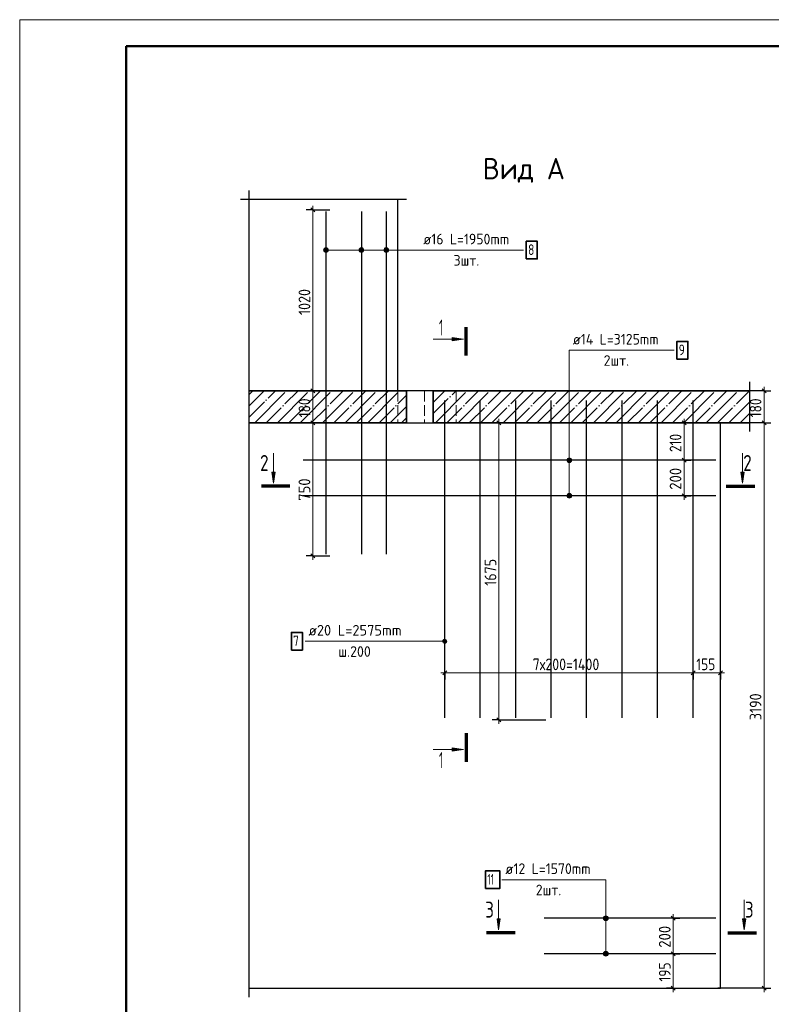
# Model space of a CAD drawing. Header units: millimetres. Extents: x -49773 to 2322955, y -3321 to 58485.
# Tile 92 of 256: x 407570 to 421696, y 39652 to 58163. Entities that reach past the tile are written whole.
import ezdxf

# ---------------------------------------------------------------- set-up
doc = ezdxf.new("R2010")
doc.units = ezdxf.units.MM
for name, pattern in [('______11', [500, 400, -50, 0, -50]), ('______2', [270, 200, -70]), ('______5', [1100, 800, -100, 100, -100])]:
    doc.linetypes.add(name, pattern=pattern)
for name, color, linetype, lineweight in [('Standard', 7, 'Continuous', 25), ('Арм.стержн.горизонт. 2', 202, 'Continuous', 35), ('Перекрытие_ общее', 7, 'Continuous', 35), ('Размерная линия_ общее', 7, 'Continuous', 13), ('Стена_ общее', 7, 'Continuous', 35)]:
    doc.layers.add(name, color=color, linetype=linetype, lineweight=lineweight)
doc.layers.add('Арм.стержн. вертикальными 2', color=7, linetype='Continuous', lineweight=35, true_color=0x006e00)
doc.styles.add('ISOCPEUR', font='txt')

msp = doc.modelspace()

# ---------------------------------------------------------------- hatches: boundary and pattern name
at = {"layer": 'Standard', "linetype": 'Continuous', "lineweight": 13, "transparency": 33554687}
for points in [[(415699, 52187.2), (415909, 52157.2), (415699, 52127.2)], [(412369.9, 49657.2), (412339.9, 49447.2), (412309.9, 49657.2)], [(421185.1, 49657.2), (421155.1, 49447.2), (421125.1, 49657.2)], [(415699, 44472), (415909, 44442), (415699, 44412)], [(416601.7, 41259.5), (416571.7, 41049.5), (416541.7, 41259.5)], [(421216.9, 41259.5), (421186.9, 41049.5), (421156.9, 41259.5)]]:
    msp.add_hatch(color=7, dxfattribs=at).paths.add_polyline_path(points, flags=16)
at = {"layer": 'Арм.стержн. вертикальными 2', "linetype": 'Continuous', "lineweight": 13, "transparency": 33554687}
for points in [[(413303, 53793.7), (413303, 53871.1), (413286.8, 53854.9)], [(413325.5, 53787.4), (413325.5, 53877.4), (413303, 53871.1)], [(413325.5, 53787.4), (413303, 53871.1), (413303, 53793.7)], [(413348, 53793.7), (413348, 53871.1), (413325.5, 53877.4)], [(413348, 53793.7), (413325.5, 53877.4), (413325.5, 53787.4)], [(413364.2, 53809.9), (413364.2, 53854.9), (413348, 53871.1)], [(413364.2, 53809.9), (413348, 53871.1), (413348, 53793.7)], [(413969.7, 53793.7), (413969.7, 53871.1), (413953.5, 53854.9)], [(413992.2, 53787.4), (413992.2, 53877.4), (413969.7, 53871.1)], [(413992.2, 53787.4), (413969.7, 53871.1), (413969.7, 53793.7)], [(414014.7, 53793.7), (414014.7, 53871.1), (413992.2, 53877.4)], [(414014.7, 53793.7), (413992.2, 53877.4), (413992.2, 53787.4)], [(414030.9, 53809.9), (414030.9, 53854.9), (414014.7, 53871.1)], [(414030.9, 53809.9), (414014.7, 53871.1), (414014.7, 53793.7)], [(414436.4, 53793.7), (414436.4, 53871.1), (414420.2, 53854.9)], [(414458.9, 53787.4), (414458.9, 53877.4), (414436.4, 53871.1)], [(414458.9, 53787.4), (414436.4, 53871.1), (414436.4, 53793.7)], [(414481.4, 53793.7), (414481.4, 53871.1), (414458.9, 53877.4)], [(414481.4, 53793.7), (414458.9, 53877.4), (414458.9, 53787.4)], [(414497.6, 53809.9), (414497.6, 53854.9), (414481.4, 53871.1)], [(414497.6, 53809.9), (414481.4, 53871.1), (414481.4, 53793.7)], [(413286.8, 53809.9), (413286.8, 53854.9), (413280.5, 53832.4)], [(413303, 53793.7), (413286.8, 53854.9), (413286.8, 53809.9)], [(413364.2, 53854.9), (413364.2, 53809.9), (413370.5, 53832.4)], [(413953.5, 53809.9), (413953.5, 53854.9), (413947.2, 53832.4)], [(413969.7, 53793.7), (413953.5, 53854.9), (413953.5, 53809.9)], [(414030.9, 53854.9), (414030.9, 53809.9), (414037.2, 53832.4)], [(414420.2, 53809.9), (414420.2, 53854.9), (414413.8, 53832.4)], [(414436.4, 53793.7), (414420.2, 53854.9), (414420.2, 53809.9)], [(414497.6, 53854.9), (414497.6, 53809.9), (414503.9, 53832.4)], [(415526.6, 46458.9), (415526.6, 46496.4), (415521.4, 46477.6)], [(415526.6, 46496.4), (415540.1, 46445.4), (415540.1, 46509.9)], [(415526.6, 46496.4), (415526.6, 46458.9), (415540.1, 46445.4)], [(415540.1, 46509.9), (415558.9, 46440.1), (415558.9, 46515.1)], [(415540.1, 46509.9), (415540.1, 46445.4), (415558.9, 46440.1)], [(415558.9, 46515.1), (415558.9, 46440.1), (415577.6, 46445.4)], [(415558.9, 46515.1), (415577.6, 46445.4), (415577.6, 46509.9)], [(415577.6, 46509.9), (415577.6, 46445.4), (415591.1, 46458.9)], [(415577.6, 46509.9), (415591.1, 46458.9), (415591.1, 46496.4)], [(415591.1, 46496.4), (415591.1, 46458.9), (415596.4, 46477.6)]]:
    msp.add_hatch(color=7, dxfattribs=at).paths.add_polyline_path(points)
at = {"layer": 'Арм.стержн.горизонт. 2', "linetype": 'Continuous', "lineweight": 13, "transparency": 33554687}
for points in [[(417937.7, 49902.1), (417860.3, 49902.1), (417854, 49879.6)], [(417937.7, 49902.1), (417854, 49879.6), (417944, 49879.6)], [(417944, 49879.6), (417854, 49879.6), (417860.3, 49857.1)], [(417921.5, 49918.3), (417876.5, 49918.3), (417860.3, 49902.1)], [(417921.5, 49918.3), (417860.3, 49902.1), (417937.7, 49902.1)], [(417944, 49879.6), (417860.3, 49857.1), (417937.7, 49857.1)], [(417937.7, 49857.1), (417860.3, 49857.1), (417876.5, 49840.9)], [(417876.5, 49918.3), (417921.5, 49918.3), (417899, 49924.6)], [(417937.7, 49857.1), (417876.5, 49840.9), (417921.5, 49840.9)], [(417921.5, 49840.9), (417876.5, 49840.9), (417899, 49834.6)], [(417921.5, 49251.7), (417876.5, 49251.7), (417860.3, 49235.5)], [(417921.5, 49251.7), (417860.3, 49235.5), (417937.7, 49235.5)], [(417876.5, 49251.7), (417921.5, 49251.7), (417899, 49258)], [(417937.7, 49235.5), (417860.3, 49235.5), (417854, 49212.9)], [(417937.7, 49235.5), (417854, 49212.9), (417944, 49212.9)], [(417944, 49212.9), (417854, 49212.9), (417860.3, 49190.4)], [(417944, 49212.9), (417860.3, 49190.4), (417937.7, 49190.4)], [(417937.7, 49190.4), (417860.3, 49190.4), (417876.5, 49174.3)], [(417937.7, 49190.4), (417876.5, 49174.3), (417921.5, 49174.3)], [(417921.5, 49174.3), (417876.5, 49174.3), (417899, 49168)], [(418624.9, 41291.9), (418547.5, 41291.9), (418541.2, 41269.4)], [(418624.9, 41291.9), (418541.2, 41269.4), (418631.2, 41269.4)], [(418608.7, 41308.1), (418563.7, 41308.1), (418547.5, 41291.9)], [(418608.7, 41308.1), (418547.5, 41291.9), (418624.9, 41291.9)], [(418563.7, 41308.1), (418608.7, 41308.1), (418586.2, 41314.4)], [(418631.2, 41269.4), (418541.2, 41269.4), (418547.5, 41246.9)], [(418631.2, 41269.4), (418547.5, 41246.9), (418624.9, 41246.9)], [(418624.9, 41246.9), (418547.5, 41246.9), (418563.7, 41230.7)], [(418624.9, 41246.9), (418563.7, 41230.7), (418608.7, 41230.7)], [(418608.7, 41230.7), (418563.7, 41230.7), (418586.2, 41224.4)], [(418624.9, 40625.2), (418547.5, 40625.2), (418541.2, 40602.7)], [(418624.9, 40625.2), (418541.2, 40602.7), (418631.2, 40602.7)], [(418631.2, 40602.7), (418541.2, 40602.7), (418547.5, 40580.2)], [(418608.7, 40641.4), (418563.7, 40641.4), (418547.5, 40625.2)], [(418608.7, 40641.4), (418547.5, 40625.2), (418624.9, 40625.2)], [(418631.2, 40602.7), (418547.5, 40580.2), (418624.9, 40580.2)], [(418624.9, 40580.2), (418547.5, 40580.2), (418563.7, 40564)], [(418563.7, 40641.4), (418608.7, 40641.4), (418586.2, 40647.7)], [(418624.9, 40580.2), (418563.7, 40564), (418608.7, 40564)], [(418608.7, 40564), (418563.7, 40564), (418586.2, 40557.7)]]:
    msp.add_hatch(color=7, dxfattribs=at).paths.add_polyline_path(points)

# ---------------------------------------------------------------- linework, layer by layer
at = {"layer": 'Standard', "color": 7, "linetype": 'Continuous', "lineweight": 25, "transparency": 33554687}
for p, q in [((411884.9, 51019.4), (411884.9, 54952.7)), ((411718.2, 54786.1), (414842.2, 54786.1)), ((411884.9, 50419.4), (411884.9, 51352.7)), ((421284.9, 51352.7), (421284.9, 50419.4)), ((411884.9, 39786.1), (411884.9, 50752.7))]:
    msp.add_line(p, q, dxfattribs=at)
at = {"layer": 'Standard', "color": 7, "linetype": 'Continuous', "lineweight": 70, "transparency": 33554687}
for p, q in [((415962.3, 51849.6), (415962.3, 52385.6)), ((412647.5, 49393.9), (412111.5, 49393.9)), ((420847.5, 49393.9), (421383.5, 49393.9)), ((415962.3, 44749.6), (415962.3, 44213.6)), ((416879.3, 40996.2), (416343.3, 40996.2)), ((420879.3, 40996.2), (421415.3, 40996.2))]:
    msp.add_line(p, q, dxfattribs=at)
at = {"layer": 'Standard', "color": 7, "linetype": 'Continuous', "lineweight": 13, "transparency": 33554687}
for p, q in [((415909, 52157.2), (415343.7, 52157.2)), ((415699, 52157.2), (415684, 52157.2)), ((415699, 52127.2), (415699, 52187.2)), ((415699, 52187.2), (415909, 52157.2)), ((415909, 52157.2), (415699, 52127.2)), ((415909, 52157.2), (415909, 52157.2)), ((415909, 52157.2), (415909, 52157.2)), ((415909, 52157.2), (415909, 52157.2)), ((412339.9, 49447.2), (412339.9, 50012.6)), ((421155.1, 49447.2), (421155.1, 50012.6)), ((412339.9, 49447.2), (412309.9, 49657.2)), ((412309.9, 49657.2), (412369.9, 49657.2)), ((412339.9, 49657.2), (412339.9, 49672.2)), ((412369.9, 49657.2), (412339.9, 49447.2)), ((421155.1, 49447.2), (421125.1, 49657.2)), ((421125.1, 49657.2), (421185.1, 49657.2)), ((421155.1, 49657.2), (421155.1, 49672.2)), ((421185.1, 49657.2), (421155.1, 49447.2)), ((412339.9, 49447.2), (412339.9, 49447.2)), ((412339.9, 49447.2), (412339.9, 49447.2)), ((412339.9, 49447.2), (412339.9, 49447.2)), ((421155.1, 49447.2), (421155.1, 49447.2)), ((421155.1, 49447.2), (421155.1, 49447.2)), ((421155.1, 49447.2), (421155.1, 49447.2)), ((415909, 44442), (415343.7, 44442)), ((415699, 44442), (415684, 44442)), ((415699, 44412), (415699, 44472)), ((415699, 44472), (415909, 44442)), ((415909, 44442), (415699, 44412)), ((415909, 44442), (415909, 44442)), ((415909, 44442), (415909, 44442)), ((415909, 44442), (415909, 44442)), ((416571.7, 41049.5), (416571.7, 41614.8)), ((421186.9, 41049.5), (421186.9, 41614.8)), ((416571.7, 41049.5), (416541.7, 41259.5)), ((416541.7, 41259.5), (416601.7, 41259.5)), ((416571.7, 41259.5), (416571.7, 41274.5)), ((416601.7, 41259.5), (416571.7, 41049.5)), ((421186.9, 41049.5), (421156.9, 41259.5)), ((421156.9, 41259.5), (421216.9, 41259.5)), ((421186.9, 41259.5), (421186.9, 41274.5)), ((421216.9, 41259.5), (421186.9, 41049.5)), ((416571.7, 41049.5), (416571.7, 41049.5)), ((416571.7, 41049.5), (416571.7, 41049.5)), ((416571.7, 41049.5), (416571.7, 41049.5)), ((421186.9, 41049.5), (421186.9, 41049.5)), ((421186.9, 41049.5), (421186.9, 41049.5)), ((421186.9, 41049.5), (421186.9, 41049.5))]:
    msp.add_line(p, q, dxfattribs=at)
at = {"layer": 'Standard', "color": 253, "linetype": '______11', "lineweight": 13, "true_color": 0xababab, "transparency": 33554687}
for p, q in [((411884.9, 51117.6), (411953.3, 51186.1)), ((411884.9, 50693.4), (412377.6, 51186.1)), ((412201.9, 50586.1), (412801.9, 51186.1)), ((412626.1, 50586.1), (413226.1, 51186.1)), ((413050.4, 50586.1), (413650.4, 51186.1)), ((413474.7, 50586.1), (414074.7, 51186.1)), ((413898.9, 50586.1), (414498.9, 51186.1)), ((414323.2, 50586.1), (414842.2, 51105.1)), ((415342.2, 51180.8), (415347.4, 51186.1)), ((415342.2, 50756.5), (415771.7, 51186.1)), ((415596, 50586.1), (416196, 51186.1)), ((416020.2, 50586.1), (416620.2, 51186.1)), ((416444.5, 50586.1), (417044.5, 51186.1)), ((416868.8, 50586.1), (417468.8, 51186.1)), ((417293, 50586.1), (417893, 51186.1)), ((417717.3, 50586.1), (418317.3, 51186.1)), ((418141.6, 50586.1), (418741.6, 51186.1)), ((418565.8, 50586.1), (419165.8, 51186.1)), ((418990.1, 50586.1), (419590.1, 51186.1)), ((419414.3, 50586.1), (420014.4, 51186.1)), ((419838.6, 50586.1), (420438.6, 51186.1)), ((420262.9, 50586.1), (420862.9, 51186.1)), ((420687.1, 50586.1), (421284.9, 51183.8)), ((421111.4, 50586.1), (421284.9, 50759.6)), ((414747.4, 50586.1), (414842.2, 50680.8))]:
    msp.add_line(p, q, dxfattribs=at)
at = {"layer": 'Standard', "color": 253, "linetype": '______5', "lineweight": 13, "true_color": 0xababab, "transparency": 33554687}
for p, q in [((411884.9, 50905.5), (412165.5, 51186.1)), ((411989.7, 50586.1), (412589.7, 51186.1)), ((412414, 50586.1), (413014, 51186.1)), ((412838.3, 50586.1), (413438.3, 51186.1)), ((413262.5, 50586.1), (413862.5, 51186.1)), ((413686.8, 50586.1), (414286.8, 51186.1)), ((414111, 50586.1), (414711, 51186.1)), ((415342.2, 50968.7), (415559.6, 51186.1)), ((415383.8, 50586.1), (415983.8, 51186.1)), ((415808.1, 50586.1), (416408.1, 51186.1)), ((416232.4, 50586.1), (416832.4, 51186.1)), ((416656.6, 50586.1), (417256.6, 51186.1)), ((417080.9, 50586.1), (417680.9, 51186.1)), ((417505.2, 50586.1), (418105.2, 51186.1)), ((417929.4, 50586.1), (418529.4, 51186.1)), ((418353.7, 50586.1), (418953.7, 51186.1)), ((418778, 50586.1), (419378, 51186.1)), ((419202.2, 50586.1), (419802.2, 51186.1)), ((419626.5, 50586.1), (420226.5, 51186.1)), ((420050.7, 50586.1), (420650.7, 51186.1)), ((420475, 50586.1), (421075, 51186.1)), ((420899.3, 50586.1), (421284.9, 50971.7)), ((414535.3, 50586.1), (414842.2, 50892.9))]:
    msp.add_line(p, q, dxfattribs=at)
at = {"layer": 'Standard', "color": 7, "linetype": 'Continuous', "lineweight": 35, "transparency": 33554687}
for p, q in [((414842.2, 51186.1), (411884.9, 51186.1)), ((414842.2, 50586.1), (414842.2, 51186.1)), ((415342.2, 51186.1), (415342.2, 50586.1)), ((421284.9, 51186.1), (415342.2, 51186.1)), ((411884.9, 50586.1), (414842.2, 50586.1)), ((415342.2, 50586.1), (421284.9, 50586.1))]:
    msp.add_line(p, q, dxfattribs=at)
at = {"layer": 'Standard', "color": 7, "linetype": 'Continuous', "lineweight": 13, "transparency": 33554687}
msp.add_lwpolyline([(407569.7, -1236.7), (449569.7, -1236.7), (449569.7, 58163.3), (407569.7, 58163.3), (407569.7, -1236.7)], close=True, dxfattribs=at)
at = {"layer": 'Standard', "color": 7, "linetype": 'Continuous', "lineweight": 50, "transparency": 33554687}
msp.add_lwpolyline([(409569.7, 57663.3), (449069.7, 57663.3), (449069.7, -736.7), (409569.7, -736.7), (409569.7, 57663.3)], close=True, dxfattribs=at)
at = {"layer": 'Арм.стержн. вертикальными 2', "color": 5, "linetype": 'Continuous', "lineweight": 25, "true_color": 0x1c1cff, "transparency": 33554687}
for p, q in [((413325.5, 54559.4), (413325.5, 48112.7)), ((413992.2, 54559.4), (413992.2, 48112.7)), ((414458.9, 54559.4), (414458.9, 48112.7))]:
    msp.add_line(p, q, dxfattribs=at)
at = {"layer": 'Арм.стержн. вертикальными 2', "color": 7, "linetype": 'Continuous', "lineweight": 13, "transparency": 33554687}
for p, q in [((413325.5, 53877.4), (413325.5, 53877.4)), ((413992.2, 53877.4), (413992.2, 53877.4)), ((414458.9, 53877.4), (414458.9, 53877.4)), ((413280.5, 53832.4), (413280.5, 53832.4)), ((415088.1, 53832.4), (413325.5, 53832.4)), ((413325.5, 53787.4), (413325.5, 53787.4)), ((413370.5, 53832.4), (413370.5, 53832.4)), ((413947.2, 53832.4), (413947.2, 53832.4)), ((415088.1, 53832.4), (413992.2, 53832.4)), ((413992.2, 53787.4), (413992.2, 53787.4)), ((414037.2, 53832.4), (414037.2, 53832.4)), ((414413.8, 53832.4), (414413.8, 53832.4)), ((415088.1, 53832.4), (414458.9, 53832.4)), ((414458.9, 53787.4), (414458.9, 53787.4)), ((414503.9, 53832.4), (414503.9, 53832.4)), ((415088.1, 53832.4), (417041.5, 53832.4)), ((412932, 46477.6), (414965.4, 46477.6)), ((414965.4, 46477.6), (415558.9, 46477.6)), ((415521.4, 46477.6), (415521.4, 46477.6)), ((415558.9, 46515.1), (415558.9, 46515.1)), ((415596.4, 46477.6), (415596.4, 46477.6)), ((415558.9, 46440.1), (415558.9, 46440.1))]:
    msp.add_line(p, q, dxfattribs=at)
at = {"layer": 'Арм.стержн. вертикальными 2', "color": 33, "linetype": 'Continuous', "lineweight": 25, "true_color": 0xf0a546, "transparency": 33554687}
for p, q in [((415558.9, 45036.1), (415558.9, 51002.7)), ((416225.5, 45036.1), (416225.5, 51002.7)), ((416892.2, 45036.1), (416892.2, 51002.7)), ((417558.9, 45036.1), (417558.9, 51002.7)), ((418225.5, 45036.1), (418225.5, 51002.7)), ((418892.2, 45036.1), (418892.2, 51002.7)), ((419558.9, 45036.1), (419558.9, 51002.7)), ((420225.5, 45036.1), (420225.5, 51002.7))]:
    msp.add_line(p, q, dxfattribs=at)
at = {"layer": 'Арм.стержн. вертикальными 2', "color": 7, "linetype": 'Continuous', "lineweight": 35, "transparency": 33554687}
for points in [[(417091.5, 53665.7), (417298.1, 53665.7), (417298.1, 53999.1), (417091.5, 53999.1), (417091.5, 53665.7)], [(412675.4, 46311), (412882, 46311), (412882, 46644.3), (412675.4, 46644.3), (412675.4, 46311)]]:
    msp.add_lwpolyline(points, dxfattribs=at)
at = {"layer": 'Арм.стержн. вертикальными 2', "color": 7, "linetype": 'Continuous', "lineweight": 13, "transparency": 33554687}
for centre, radius in [((413325.5, 53832.4), 45), ((413992.2, 53832.4), 45), ((414458.9, 53832.4), 45), ((415558.9, 46477.6), 37.5)]:
    msp.add_circle(centre, radius, dxfattribs=at)
at = {"layer": 'Арм.стержн.горизонт. 2', "color": 7, "linetype": 'Continuous', "lineweight": 13, "transparency": 33554687}
for p, q in [((417899, 51949.2), (419872.3, 51949.2)), ((417899, 51949.2), (417899, 49879.6)), ((417899, 51949.2), (417899, 49212.9)), ((417854, 49879.6), (417854, 49879.6)), ((417899, 49924.6), (417899, 49924.6)), ((417899, 49834.6), (417899, 49834.6)), ((417944, 49879.6), (417944, 49879.6)), ((417899, 49258), (417899, 49258)), ((417854, 49212.9), (417854, 49212.9)), ((417899, 49168), (417899, 49168)), ((417944, 49212.9), (417944, 49212.9)), ((416632.8, 41995), (418586.2, 41995)), ((418586.2, 41995), (418586.2, 40602.7)), ((418586.2, 41995), (418586.2, 41269.4)), ((418586.2, 41314.4), (418586.2, 41314.4)), ((418541.2, 41269.4), (418541.2, 41269.4)), ((418586.2, 41224.4), (418586.2, 41224.4)), ((418631.2, 41269.4), (418631.2, 41269.4)), ((418541.2, 40602.7), (418541.2, 40602.7)), ((418586.2, 40647.7), (418586.2, 40647.7)), ((418586.2, 40557.7), (418586.2, 40557.7)), ((418631.2, 40602.7), (418631.2, 40602.7))]:
    msp.add_line(p, q, dxfattribs=at)
at = {"layer": 'Арм.стержн.горизонт. 2', "color": 211, "linetype": 'Continuous', "lineweight": 25, "true_color": 0xff54ff, "transparency": 33554687}
for p, q in [((420652.2, 49879.6), (412898.9, 49879.6)), ((420652.2, 49212.9), (412898.9, 49212.9))]:
    msp.add_line(p, q, dxfattribs=at)
at = {"layer": 'Арм.стержн.горизонт. 2', "color": 34, "linetype": 'Continuous', "lineweight": 25, "transparency": 33554687}
for p, q in [((420655.5, 41269.4), (417428.9, 41269.4)), ((420655.5, 40602.7), (417428.9, 40602.7))]:
    msp.add_line(p, q, dxfattribs=at)
at = {"layer": 'Арм.стержн.горизонт. 2', "color": 7, "linetype": 'Continuous', "lineweight": 35, "transparency": 33554687}
for points in [[(419922.3, 51782.5), (420129, 51782.5), (420129, 52115.8), (419922.3, 52115.8), (419922.3, 51782.5)], [(416326.2, 41828.3), (416592.8, 41828.3), (416592.8, 42161.7), (416326.2, 42161.7), (416326.2, 41828.3)]]:
    msp.add_lwpolyline(points, dxfattribs=at)
at = {"layer": 'Арм.стержн.горизонт. 2', "color": 7, "linetype": 'Continuous', "lineweight": 13, "transparency": 33554687}
for centre in [(417899, 49879.6), (417899, 49212.9), (418586.2, 41269.4), (418586.2, 40602.7)]:
    msp.add_circle(centre, 45, dxfattribs=at)
at = {"layer": 'Перекрытие_ общее', "color": 253, "linetype": '______2', "lineweight": 18, "true_color": 0xababab, "transparency": 33554687}
for p, q in [((414675.5, 51186.1), (414675.5, 50586.1)), ((415175.5, 51186.1), (415175.5, 50586.1)), ((415775.5, 51186.1), (415775.5, 50586.1))]:
    msp.add_line(p, q, dxfattribs=at)
at = {"layer": 'Перекрытие_ общее', "color": 7, "linetype": 'Continuous', "lineweight": 25, "transparency": 33554687}
for p, q in [((415342.2, 51186.1), (414842.2, 51186.1)), ((414842.2, 50586.1), (415342.2, 50586.1))]:
    msp.add_line(p, q, dxfattribs=at)
at = {"layer": 'Размерная линия_ общее', "color": 7, "linetype": 'Continuous', "lineweight": 25, "transparency": 33554687}
for p, q in [((413119.1, 54548.6), (413044.1, 54623.6)), ((413119.1, 51148.6), (413044.1, 51223.6)), ((421598, 51148.6), (421523, 51223.6)), ((413119.1, 50548.6), (413044.1, 50623.6)), ((416615.3, 50548.6), (416540.3, 50623.6)), ((420093.5, 50548.6), (420018.5, 50623.6)), ((421598, 50548.6), (421523, 50623.6)), ((420093.5, 49842.1), (420018.5, 49917.1)), ((420093.5, 49175.4), (420018.5, 49250.4)), ((413119.1, 48048.6), (413044.1, 48123.6)), ((415521.4, 45845.8), (415596.4, 45920.8)), ((420188, 45845.8), (420263, 45920.8)), ((420704.7, 45845.8), (420779.7, 45920.8)), ((416615.3, 44965.2), (416540.3, 45040.2)), ((419891, 41231.9), (419816, 41306.9)), ((419891, 40565.2), (419816, 40640.2)), ((419891, 39915.2), (419816, 39990.2)), ((421598, 39915.2), (421523, 39990.2))]:
    msp.add_line(p, q, dxfattribs=at)
at = {"layer": 'Размерная линия_ общее', "color": 7, "linetype": 'Continuous', "lineweight": 13, "transparency": 33554687}
for p, q in [((413081.6, 54586.1), (413081.6, 54661.1)), ((413081.6, 51186.1), (413081.6, 54586.1)), ((413081.6, 50586.1), (413081.6, 51186.1)), ((421560.5, 51186.1), (421560.5, 51261.1)), ((421560.5, 50586.1), (421560.5, 51186.1)), ((416577.8, 50586.1), (416577.8, 50661.1)), ((420056, 50586.1), (420056, 50661.1)), ((420056, 49879.6), (420056, 50586.1)), ((420056, 49212.9), (420056, 49138)), ((413081.6, 48086.1), (413081.6, 48011.1)), ((415558.9, 45883.3), (415483.9, 45883.3)), ((415558.9, 45883.3), (420225.5, 45883.3)), ((420225.5, 45883.3), (420742.2, 45883.3)), ((420742.2, 45883.3), (420817.2, 45883.3)), ((416577.8, 45002.7), (416577.8, 44927.7)), ((419853.5, 41269.4), (419853.5, 41344.4)), ((419853.5, 40602.7), (419853.5, 41269.4)), ((419853.5, 39952.7), (419853.5, 39877.7)), ((421560.5, 39952.7), (421560.5, 39877.7))]:
    msp.add_line(p, q, dxfattribs=at)
at = {"layer": 'Размерная линия_ общее', "color": 253, "linetype": 'Continuous', "lineweight": -3, "true_color": 0xa0a0a0, "transparency": 33554687}
for p, q in [((413081.6, 54586.1), (412956.6, 54586.1)), ((413081.6, 54586.1), (413206.6, 54586.1)), ((413081.6, 54586.1), (413398.9, 54586.1)), ((413081.6, 51186.1), (412956.6, 51186.1)), ((413081.6, 51186.1), (413075.5, 51186.1)), ((413081.6, 51186.1), (413206.6, 51186.1)), ((421560.5, 51186.1), (420694.2, 51186.1)), ((421560.5, 51186.1), (421435.5, 51186.1)), ((421560.5, 51186.1), (421685.5, 51186.1)), ((413081.6, 50586.1), (412956.6, 50586.1)), ((413081.6, 50586.1), (413075.5, 50586.1)), ((413081.6, 50586.1), (413206.6, 50586.1)), ((416577.8, 50586.1), (416452.8, 50586.1)), ((416577.8, 50586.1), (416702.8, 50586.1)), ((416577.8, 50586.1), (417277.9, 50586.1)), ((420056, 50586.1), (419931, 50586.1)), ((420056, 50586.1), (420048.4, 50586.1)), ((420056, 50586.1), (420181, 50586.1)), ((421560.5, 50586.1), (421435.5, 50586.1)), ((421560.5, 50586.1), (421685.5, 50586.1)), ((420056, 49879.6), (419931, 49879.6)), ((420056, 49879.6), (420040.1, 49879.6)), ((420056, 49879.6), (420181, 49879.6)), ((420056, 49212.9), (419931, 49212.9)), ((420056, 49212.9), (420181, 49212.9)), ((420056, 49212.9), (420056, 49212.9)), ((413081.6, 48086.1), (412956.6, 48086.1)), ((413081.6, 48086.1), (413206.6, 48086.1)), ((413081.6, 48086.1), (413398.9, 48086.1)), ((415558.9, 45883.3), (415558.9, 46008.3)), ((420225.5, 45883.3), (420225.5, 46008.3)), ((420742.2, 45883.3), (420742.2, 46008.3)), ((415558.9, 45883.3), (415558.9, 45758.3)), ((415558.9, 45883.3), (415558.9, 45875.7)), ((420225.5, 45883.3), (420225.5, 45758.3)), ((420225.5, 45883.3), (420225.5, 45883.3)), ((420742.2, 45883.3), (420742.2, 45758.3)), ((420742.2, 45883.3), (420742.2, 45883.3)), ((416577.8, 45002.7), (416452.8, 45002.7)), ((416577.8, 45002.7), (416702.8, 45002.7)), ((416577.8, 45002.7), (417458.9, 45002.7)), ((419853.5, 41269.4), (419728.5, 41269.4)), ((419853.5, 41269.4), (419978.5, 41269.4)), ((419853.5, 41269.4), (419853.5, 41269.4)), ((419853.5, 40602.7), (419728.5, 40602.7)), ((419853.5, 40602.7), (419978.5, 40602.7)), ((419853.5, 40602.7), (419853.5, 40602.7)), ((419853.5, 39952.7), (419728.5, 39952.7)), ((419853.5, 39952.7), (419978.5, 39952.7)), ((419853.5, 39952.7), (419853.5, 39952.7)), ((421560.5, 39952.7), (420694.2, 39952.7)), ((421560.5, 39952.7), (421435.5, 39952.7)), ((421560.5, 39952.7), (421685.5, 39952.7))]:
    msp.add_line(p, q, dxfattribs=at)
at = {"layer": 'Размерная линия_ общее', "color": 7, "linetype": 'Continuous', "lineweight": 13, "transparency": 33554687}
for points in [[(413081.6, 48086.1), (413081.6, 49033.1), (413081.6, 49033.1), (413081.6, 50586.1)], [(416577.8, 45002.7), (416577.8, 47458.9), (416577.8, 47458.9), (416577.8, 50586.1)], [(421560.5, 39952.7), (421560.5, 45106.5), (421560.5, 45106.5), (421560.5, 50586.1)], [(420056, 49212.9), (420056, 49294.8), (420056, 49294.8), (420056, 49879.6)], [(419853.5, 39952.7), (419853.5, 40141.3), (419853.5, 40141.3), (419853.5, 40602.7)]]:
    msp.add_lwpolyline(points, dxfattribs=at)
at = {"layer": 'Размерная линия_ общее', "color": 253, "linetype": 'Continuous', "lineweight": -3, "true_color": 0xa0a0a0, "transparency": 33554687}
msp.add_lwpolyline([(421560.5, 50586.1), (421543.5, 50586.1), (421543.5, 50586.1), (420694.2, 50586.1)], dxfattribs=at)
at = {"layer": 'Стена_ общее', "color": 7, "linetype": 'Continuous', "lineweight": 25, "transparency": 33554687}
for p, q in [((414675.5, 51186.1), (414675.5, 54786.1)), ((420742.2, 39952.7), (420742.2, 50586.1)), ((411884.9, 39952.7), (414675.5, 39952.7)), ((414675.5, 39952.7), (420742.2, 39952.7))]:
    msp.add_line(p, q, dxfattribs=at)

# ---------------------------------------------------------------- texts
at = {"layer": 'Standard', "color": 7, "linetype": 'Continuous', "lineweight": 35, "transparency": 33554687, "insert": (416272.3, 55099.3), "char_height": 400, "width": 1669.067, "attachment_point": 7, "style": 'ISOCPEUR'}
msp.add_mtext('\\W0.95;Вид А', dxfattribs=at)
at = {"layer": 'Standard', "color": 7, "linetype": 'Continuous', "lineweight": 25, "transparency": 33554687, "char_height": 300, "attachment_point": 7, "style": 'ISOCPEUR'}
for s, insert, width in [('\\W0.56;1', (415449.4, 52225.8), 233.343), ('\\W0.78;2', (412087, 49679.2), 326.397), ('\\W0.78;2', (421168.1, 49679.2), 326.397), ('\\W0.56;1', (415449.4, 44093.4), 233.343), ('\\W0.78;3', (416318.7, 41281.5), 326.407), ('\\W0.78;3', (421199.8, 41281.5), 326.407)]:
    msp.add_mtext(s, dxfattribs=dict(at, insert=insert, width=width))
at = {"layer": 'Арм.стержн. вертикальными 2', "color": 7, "linetype": 'Continuous', "lineweight": 25, "transparency": 33554687, "char_height": 200, "attachment_point": 7, "style": 'ISOCPEUR'}
for s, insert, width in [('\\W0.94;ø16 L=1950mm ', (415154.8, 53939.1), 1913.078), ('\\W0.78;8', (417124.8, 53739.1), 217.62), ('\\W0.94;3шт. ', (415724.8, 53539.1), 774.186), ('\\W0.98;ø20 L=2575mm ', (412998.7, 46584.3), 1996.969), ('\\W0.78;7', (412708.7, 46384.3), 217.601), ('\\W0.95;ш.200 ', (413558.7, 46184.3), 874.662)]:
    msp.add_mtext(s, dxfattribs=dict(at, insert=insert, width=width))
at = {"layer": 'Арм.стержн.горизонт. 2', "color": 7, "linetype": 'Continuous', "lineweight": 25, "transparency": 33554687, "char_height": 200, "attachment_point": 7, "style": 'ISOCPEUR'}
for s, insert, width in [('\\W0.94;ø14 L=3125mm ', (417965.6, 52055.8), 1933.181), ('\\W0.78;9', (419955.6, 51855.8), 217.601), ('\\W0.94;2шт. ', (418545.6, 51655.8), 774.193), ('\\W0.94;ø12 L=1570mm ', (416699.5, 42101.7), 1913.071), ('\\W0.63;11', (416359.5, 41901.7), 262.5), ('\\W0.94;2шт. ', (417269.5, 41701.7), 774.193)]:
    msp.add_mtext(s, dxfattribs=dict(at, insert=insert, width=width))
at = {"layer": 'Размерная линия_ общее', "color": 7, "linetype": 'Continuous', "lineweight": 25, "transparency": 33554687, "char_height": 220, "attachment_point": 7, "rotation": 90, "style": 'ISOCPEUR'}
for s, insert, width in [('\\W0.87;1020', (413031.6, 52611.1), 666.917), ('\\W0.83;180', (413031.6, 50688.1), 508.571), ('\\W0.83;180', (421510.5, 50688.1), 508.571), ('\\W0.83;210', (420006, 50034.8), 508.571), ('\\W0.91;200', (420006, 49326.3), 561.988), ('\\W0.91;750', (413031.6, 49116.1), 561.996), ('\\W0.87;1675', (416527.8, 47519.4), 666.903), ('\\W0.87;3190', (421510.5, 44994.4), 666.903), ('\\W0.91;200', (419803.5, 40716.1), 562.003), ('\\W0.83;195', (419803.5, 40079.7), 508.571)]:
    msp.add_mtext(s, dxfattribs=dict(at, insert=insert, width=width))
at = {"layer": 'Размерная линия_ общее', "color": 7, "linetype": 'Continuous', "lineweight": 25, "transparency": 33554687, "char_height": 220, "attachment_point": 7, "style": 'ISOCPEUR'}
for s, insert, width in [('\\W0.86;7х200=1400', (417212.2, 45933.3), 1473.489), ('\\W0.83;155', (420285.9, 45933.3), 508.571)]:
    msp.add_mtext(s, dxfattribs=dict(at, insert=insert, width=width))

doc.saveas('drawing.dxf')
